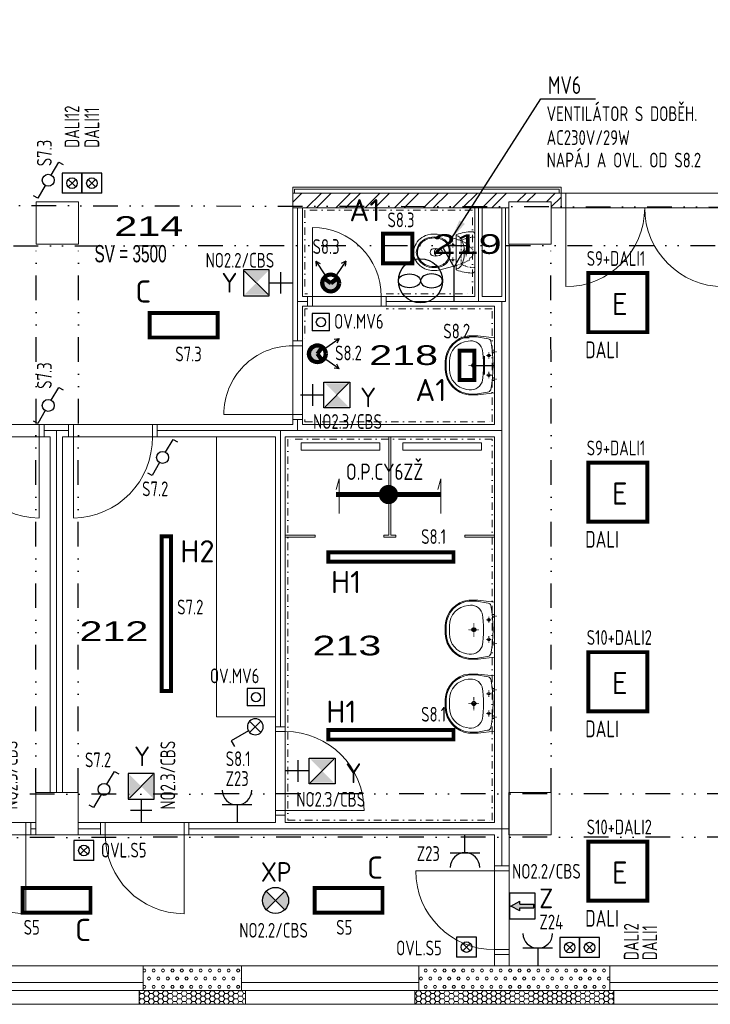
# Model space of a CAD drawing. Extents: x 171565 to 840288, y -737149 to -289557.
# Tile 15 of 59: x 418849 to 425862, y -377009 to -367008. Entities that reach past the tile are written whole.
import ezdxf
from ezdxf.enums import TextEntityAlignment as Align

# ---------------------------------------------------------------- set-up
doc = ezdxf.new("R2010")
doc.units = 0
doc.header["$MEASUREMENT"] = 0
doc.header["$PDMODE"] = 1
for name, pattern in [('CONTINOUS', [0]), ('DASHED1', [1, 0.3, -0.4, 0.3]), ('DIVIDE2', [0.625, 0.25, -0.125, 0, -0.125, 0, -0.125]), ('DOTDASH', [1, 0.3, -0.2, 0, -0.2, 0.3])]:
    doc.linetypes.add(name, pattern=pattern)
for name, color, linetype in [('0_stavba', 7, 'Continuous'), ('3-ZDI_NADP', 1, 'DIVIDE2'), ('E1', 3, 'Continuous'), ('legenda', 1, 'Continuous')]:
    doc.layers.add(name, color=color, linetype=linetype)
doc.styles.add('ad_popis', font='isocpeur.ttf')
doc.styles.add('isocp', font='isocp.shx')
doc.styles.add('ISOCPEUR_4', font='isocpeur.ttf', dxfattribs={"height": 1.8})
doc.styles.add('ROMANS', font='ROMANS.shx')
doc.styles.add('SPIRITTXTSTYLE1', font='ROMAN')
doc.styles.add('SPIRITTXTSTYLE2', font='ARIALUNI.TTF')
doc.linetypes.add('TEPIZL3', pattern='A,0,-1,[9,DSP.shx,S=0.005714,R=0,X=-1,Y=0],0', length=1)
doc.dimstyles.new('QP Stavba_100', dxfattribs={"dimscale": 100, "dimtxt": 2, "dimasz": 2, "dimexe": 1.2, "dimexo": 5, "dimgap": 1.2, "dimtad": 1, "dimdec": 0, "dimrnd": 1, "dimdsep": 46, "dimtxsty": 'ROMANS', "dimblk": 'ARCHTICK', "dimcen": 3, "dimdle": 1.2, "dimclrd": 8, "dimclre": 8, "dimclrt": 3, "dimaunit": 1, "dimadec": 1, "dimazin": 3, "dimtfac": 1, "dimtdec": 0, "dimtmove": 2, "dimatfit": 2, "dimfxl": 1.2, "dimtolj": 1, "dimlwd": -1, "dimlwe": -1, "dimarcsym": 0})
pattern_1 = [(0, (737622.32, -247584.22), (47.625, 82.488914), [15.875, -79.375]), (0, (737622.32, -247556.72), (47.625, 82.488914), [15.875, -79.375]), (60.000002, (737638.2, -247584.22), (-47.625, 82.488914), [15.875, -79.375]), (120.000003, (737622.32, -247584.22), (-95.25, -3e-06), [15.875, -79.375]), (60.000002, (737614.39, -247570.47), (-47.625, 82.488914), [15.875, -79.375]), (120.000003, (737646.14, -247570.47), (-95.25, -3e-06), [15.875, -79.375])]
pattern_2 = [(0, (737622.324, -247584.223), (47.625, 27.4963055), [-63.5, 31.75]), (60.000002, (737622.324, -247584.223), (-1.7e-06, 54.9926147), [31.75, -63.5]), (120.000003, (737622.324, -247584.223), (-47.625, 27.4963055), [-63.5, 31.75])]

# ---------------------------------------------------------------- blocks, each defined once
blk = doc.blocks.new('A$C07EB225B')
at = {"color": 60, "linetype": 'Continuous', "const_width": 74.8}
blk.add_lwpolyline([(-37.6, 37.6, -1), (37.6, 37.6, -1)], format="xyb", close=True, dxfattribs=at)
at = {"color": 60, "linetype": 'Continuous', "const_width": 37.5}
blk.add_lwpolyline([(-409.5, 37.6), (409.5, 37.6)], dxfattribs=at)
at = {"layer": 'E1', "color": 60, "style": 'isocp', "width": 0.85}
blk.add_text('O.P.CY6ZŽ', height=127.5, dxfattribs=at).set_placement((-332.2, 152.1))
blk = doc.blocks.new('A$C3A6A1656')
at = {"color": 3}
blk.add_circle((-224, 0), 224, dxfattribs=at)
at = {"color": 5}
blk.add_ellipse((-336, 0), major_axis=(-112, 0), ratio=0.628474, dxfattribs=at)
at = {"color": 5, "extrusion": (0, 0, -1)}
blk.add_ellipse((-112, 0), major_axis=(112, 0), ratio=0.628474, dxfattribs=at)
blk = doc.blocks.new('S5')
at = {"color": 3, "linetype": 'Continuous'}
for p, q in [((-2.000003, 4.000007), (-2.000003, 0)), ((2.000003, 4.000007), (-2.000003, 4.000007)), ((2.000003, 0), (2.000003, 4.000007)), ((2.000003, 0), (-2.000003, 0))]:
    blk.add_line(p, q, dxfattribs=at)
blk.add_circle((0, 2.000003), 1.066667, dxfattribs=at)
at = {"color": 7, "linetype": 'Continuous'}
for p in [(0, 4.000007), (-2.000003, 2.000003), (0, 0), (2.000003, 2.000003)]:
    blk.add_point(p, dxfattribs=at)
at = {"color": 7, "linetype": 'Continuous', "flags": 8}
blk.add_attdef('POPIS', text='', height=2, dxfattribs=at).set_placement((0, 7), align=Align.MIDDLE)
at = {"color": 7, "linetype": 'Continuous', "flags": 1}
blk.add_attdef('ZARIZENI', (0, 1.2), '', height=2, dxfattribs=at)
blk = doc.blocks.new('V5')
at = {"color": 3, "linetype": 'Continuous'}
for p, q in [((4.800003, 0), (7.398087, 1.5)), ((0, 0), (4.800003, 0)), ((4.800003, 0), (7.398087, -1.5))]:
    blk.add_line(p, q, dxfattribs=at)
at = {"color": 7, "linetype": 'Continuous'}
for tag, p, flags in [('ZARIZENI', (0, 0), 1), ('POPIS', (8, -1), 8)]:
    blk.add_attdef(tag, p, '', height=2, dxfattribs=dict(at, flags=flags))
blk = doc.blocks.new('POHYB')
at = {"linetype": 'Continuous', "lineweight": 100}
blk.add_hatch(color=3, dxfattribs=at).paths.add_polyline_path([(215967, -8883), (215857, -8802, 0.159322), (215830, -8883, 1), (216104, -8883, 0.159322), (216078, -8802)])
at = {"color": 7, "linetype": 'Continuous'}
for p, q in [((215722, -8526, -1040), (215874, -8747, -1040)), ((215722, -8526, -1040), (215796, -8565, -1040)), ((215722, -8526, -1040), (215732, -8609, -1040)), ((216213, -8526, -1040), (216060, -8747, -1040)), ((216213, -8526, -1040), (216139, -8565, -1040)), ((216213, -8526, -1040), (216203, -8609, -1040))]:
    blk.add_line(p, q, dxfattribs=at)
at = {"color": 3, "linetype": 'Continuous', "lineweight": 100}
for p in [(215857, -8802, -1040), (216078, -8802, -1040)]:
    blk.add_line(p, (215967, -8883, -1040), dxfattribs=at)
blk.add_circle((215967, -8883, -1040), 137, dxfattribs=at)
blk = doc.blocks.new('A$C39837C47')
at = {"color": 3}
for p, q in [((150, 180), (-150, 180)), ((0, 180), (0, 0))]:
    blk.add_line(p, q, dxfattribs=at)
blk.add_arc((0, 330), 150, 180, 0, dxfattribs=at)
blk = doc.blocks.new('A$C5A2F567D')
h = blk.add_hatch(color=30)
h.paths.add_polyline_path([(70.9, 70.9), (0, 0), (70.9, -70.9, 0.198912), (100.2, 0, 0.198912)])
h.paths.add_polyline_path([(0, 0), (-70.9, 70.9, 0.198912), (-100.2, 0, 0.198912), (-70.9, -70.9)])
at = {"color": 30}
for p, q in [((-70.9, -70.9), (70.9, 70.9)), ((-70.9, 70.9), (70.9, -70.9))]:
    blk.add_line(p, q, dxfattribs=at)
blk.add_circle((0, 0), 100.2, dxfattribs=at)
blk = doc.blocks.new('A$C73E1795E')
blk.add_hatch(color=30).paths.add_polyline_path([(206.6, -110), (130.9, -69), (130.9, -93.6), (12.1, -93.6), (12.1, -126.4), (130.9, -126.4), (130.9, -151)])
at = {"color": 30}
for p, q in [((0, 0), (0, -220)), ((220, 0), (0, 0)), ((220, -220), (220, 0)), ((130.9, -69), (206.6, -110)), ((130.9, -69), (130.9, -93.6)), ((130.9, -93.6), (12.1, -93.6)), ((12.1, -93.6), (12.1, -126.4)), ((130.9, -126.4), (12.1, -126.4)), ((206.6, -110), (130.9, -151)), ((130.9, -126.4), (130.9, -151)), ((0, -220), (220, -220))]:
    blk.add_line(p, q, dxfattribs=at)
blk = doc.blocks.new('A$C69940402')
h = blk.add_hatch(color=30)
h.paths.add_polyline_path([(210, -210), (210, -10), (110, -110)])
h.paths.add_polyline_path([(110, -110), (10, -10), (10, -210)])
at = {"color": 30}
for p, q in [((210, -10), (10, -210)), ((110, -220), (110, -418.6)), ((202.1, -315.8), (17.9, -315.8))]:
    blk.add_line(p, q, dxfattribs=at)
blk.add_lwpolyline([(0, 0), (0, -220), (220, -220), (220, 0)], close=True, dxfattribs=at)
blk = doc.blocks.new('Q18')
at = {"color": 3, "linetype": 'Continuous'}
for p, q in [((0.6, 2.239246), (2.099993, 4.837317)), ((2.099993, 4.837317), (2.96603, 4.337314))]:
    blk.add_line(p, q, dxfattribs=at)
at = {"color": 7, "linetype": 'Continuous'}
for p, q in [((0, 1.2), (-0.84853, 2.048526)), ((0, 1.2), (0.84853, 2.048526)), ((0.84853, 2.048526), (0, 1.2)), ((0, 1.2), (-0.84853, 0.351474)), ((0, 1.2), (0.84853, 0.351474))]:
    blk.add_line(p, q, dxfattribs=at)
at = {"color": 3, "linetype": 'Continuous'}
blk.add_circle((0, 1.2), 1.2, dxfattribs=at)
at = {"color": 7, "linetype": 'Continuous'}
blk.add_point((0, 2.4), dxfattribs=at)
at = {"color": 7, "linetype": 'Continuous', "flags": 8}
blk.add_attdef('POPIS', text='', height=2, dxfattribs=at).set_placement((0, 7), align=Align.MIDDLE)
at = {"color": 7, "linetype": 'Continuous', "flags": 1}
blk.add_attdef('ZARIZENI', (0, 1.2), '', height=2, dxfattribs=at)
blk = doc.blocks.new('A$C1E07043F')
at = {"color": 6}
for p, q in [((0, 206), (0, 0)), ((-92, 103), (92, 103))]:
    blk.add_line(p, q, dxfattribs=at)
at = {"layer": 'E1', "color": 6, "const_width": 40}
blk.add_lwpolyline([(150, 206), (-150, 206), (-150, 356), (150, 356)], close=True, dxfattribs=at)
blk = doc.blocks.new('S6')
at = {"color": 3, "linetype": 'Continuous'}
for p, q in [((-2.000003, 4.000007), (-2.000003, 0)), ((2.000003, 4.000007), (-2.000003, 4.000007)), ((2.000003, 0), (2.000003, 4.000007)), ((2.000003, 0), (-2.000003, 0))]:
    blk.add_line(p, q, dxfattribs=at)
at = {"color": 7, "linetype": 'Continuous'}
for p, q in [((-0.754245, 2.754235), (0, 2.000003)), ((0, 2.000003), (-0.754245, 2.754235)), ((-0.754245, 1.245758), (0, 2.000003)), ((0, 2.000003), (-0.754245, 1.245758)), ((0.754245, 2.754235), (0, 2.000003)), ((0, 2.000003), (0.754245, 2.754235)), ((0, 2.000003), (0.754245, 1.245758))]:
    blk.add_line(p, q, dxfattribs=at)
blk.add_circle((0, 2.000003), 1.066667, dxfattribs=at)
at = {"color": 7, "linetype": 'Continuous', "flags": 8}
blk.add_attdef('POPIS', text='', height=2, dxfattribs=at).set_placement((0, 7), align=Align.MIDDLE)
at = {"color": 7, "linetype": 'Continuous', "flags": 1}
blk.add_attdef('ZARIZENI', (0, 2.4), '', height=2, dxfattribs=at)
blk = doc.blocks.new('Q3')
at = {"color": 3, "linetype": 'Continuous'}
for p, q in [((0.599998, 2.239246), (2.099998, 4.837314)), ((2.099998, 4.837314), (2.96603, 4.337314)), ((-0.599998, 0.160754), (-2.099998, -2.437314)), ((-2.099998, -2.437314), (-2.966019, -1.937314))]:
    blk.add_line(p, q, dxfattribs=at)
blk.add_circle((0, 1.2), 1.2, dxfattribs=at)
at = {"color": 7, "linetype": 'Continuous'}
blk.add_point((0, 2.4), dxfattribs=at)
at = {"color": 7, "linetype": 'Continuous', "flags": 8}
blk.add_attdef('POPIS', text='', height=2, dxfattribs=at).set_placement((0, 7), align=Align.MIDDLE)
at = {"color": 7, "linetype": 'Continuous', "flags": 1}
blk.add_attdef('ZARIZENI', (0, 1.2), '', height=2, dxfattribs=at)
blk = doc.blocks.new('_ARCHTICK')
at = {"color": 0, "linetype": 'ByBlock', "const_width": 0.15}
blk.add_lwpolyline([(-0.5, -0.5), (0.5, 0.5)], dxfattribs=at)

msp = doc.modelspace()

# ---------------------------------------------------------------- hatches: boundary and pattern name
at = {"layer": '0_stavba', "linetype": 'Continuous', "lineweight": 0, "ltscale": 300}
h = msp.add_hatch(dxfattribs=at)
h.set_pattern_fill('ZDIVKER', color=256, scale=5.55625, style=0, pattern_type=2)
h.set_pattern_definition([(45, (737622.32, -247584.22), (-148.49243, 148.49243), []), (45, (737721.32, -247584.22), (-148.49243, 148.49243), [])])
h.paths.add_polyline_path([(421621, -368769), (421621, -368919), (423816, -368919), (423816, -368859), (424246, -368859), (424246, -368919), (424346, -368919), (424346, -368769)], flags=0)
h = msp.add_hatch(dxfattribs=at)
h.set_pattern_fill('PORBET', color=256, scale=15.875, style=0, pattern_type=2)
h.set_pattern_definition(pattern_1)
h.paths.add_polyline_path([(420101, -376619), (420101, -376869), (421101, -376869), (421101, -376619)], flags=0)
h = msp.add_hatch(dxfattribs=at)
h.set_pattern_fill('PORBET', color=256, scale=15.875, style=0, pattern_type=2)
h.set_pattern_definition(pattern_1)
h.paths.add_polyline_path([(424841, -376869), (424841, -376619), (423821, -376619), (423671, -376619), (422901, -376619), (422901, -376869)], flags=0)
h = msp.add_hatch(dxfattribs=at)
h.set_pattern_fill('PLASTEV', color=256, scale=31.75, style=0, pattern_type=2)
h.set_pattern_definition(pattern_2)
h.paths.add_polyline_path([(421141, -377009), (421141, -376869), (420061, -376869), (420061, -377009)], flags=0)
h = msp.add_hatch(dxfattribs=at)
h.set_pattern_fill('PLASTEV', color=256, scale=31.75, style=0, pattern_type=2)
h.set_pattern_definition(pattern_2)
h.paths.add_polyline_path([(422861, -376869), (422861, -377009), (424881, -377009), (424881, -376869)], flags=0)

# ---------------------------------------------------------------- linework, layer by layer
for p, q in [((424346, -368709, -2548), (421621, -368709, -2548)), ((421621, -368769, -2548), (421621, -368709, -2548)), ((424326, -368729, -2548), (421641, -368729, -2548)), ((421641, -368769, -2548), (421641, -368729, -2548)), ((424326, -368769, -2548), (424326, -368729, -2548)), ((424346, -368769, -2548), (424346, -368709, -2548)), ((424396, -368769, -2548), (421621, -368769, -2548)), ((421621, -368769, -2548), (421621, -368869, -2548)), ((421621, -368919, -2548), (421621, -368769, -2548)), ((424396, -368919, -2548), (424396, -368769, -2548)), ((419446, -368859, -2548), (419016, -368859, -2548)), ((419016, -368859, -2548), (419016, -369289, -2548)), ((419446, -369289, -2548), (419446, -368859, -2548)), ((421621, -368919, -2548), (421721, -368919, -2548)), ((421621, -368919, -2548), (421621, -370319, -2548)), ((423471, -368919, -2548), (421721, -368919, -2548)), ((421721, -368919, -2548), (421721, -369819, -2548)), ((423471, -368919, -2548), (423546, -368919, -2548)), ((423471, -368919, -2548), (423471, -369819, -2548)), ((423546, -368919, -2548), (423546, -369819, -2548)), ((423746, -368919, -2548), (423546, -368919, -2548)), ((423746, -368919, -2548), (423816, -368919, -2548)), ((423746, -368919, -2548), (423746, -369819, -2548)), ((424246, -368859, -2548), (423816, -368859, -2548)), ((423816, -368859, -2548), (423816, -369289, -2548)), ((424246, -369289, -2548), (424246, -368859, -2548)), ((424396, -368919, -2548), (424246, -368919, -2548)), ((424396, -368919, -2548), (424396, -369719, -2548)), ((421821, -369819, -2548), (421821, -369119, -2548)), ((419016, -369289, -2548), (419446, -369289, -2548)), ((423816, -369289, -2548), (424246, -369289, -2548)), ((423821, -369289, -2548), (423821, -375654, -2548)), ((421821, -369819, -2548), (421721, -369819, -2548)), ((421821, -369819, -3448), (422521, -369819, -3448)), ((421821, -369919, -2548), (421821, -369819, -2548)), ((423471, -369819, -2548), (422521, -369819, -2548)), ((422521, -369919, -2548), (422521, -369819, -2548)), ((423746, -369819, -2548), (423546, -369819, -2548)), ((421821, -369919, -2548), (421721, -369919, -2548)), ((421721, -369919, -2548), (421721, -370319, -2548)), ((421821, -369919, -3448), (422521, -369919, -3448)), ((423671, -369919, -2548), (422521, -369919, -2548)), ((423671, -369919, -2548), (423671, -371119, -2548)), ((421621, -371019, -3448), (421621, -370319, -3448)), ((421721, -370319, -2548), (421621, -370319, -2548)), ((421721, -371019, -3448), (421721, -370319, -3448)), ((421621, -371019, -2548), (420921, -371019, -2548)), ((421721, -371019, -2548), (421621, -371019, -2548)), ((421621, -371019, -2548), (421621, -371119, -2548)), ((421721, -371019, -2548), (421721, -371119, -2548)), ((419396, -371119, -2548), (419046, -371119, -2548)), ((419046, -371244, -2548), (419046, -371119, -2548)), ((419396, -371244, -2548), (419396, -371119, -2548)), ((421621, -371119, -2548), (420196, -371119, -2548)), ((420196, -371244, -2548), (420196, -371119, -2548)), ((423671, -371119, -2548), (421721, -371119, -2548)), ((419046, -371244, -2548), (419046, -372069, -2548)), ((419158, -371244, -2548), (419046, -371244, -2548)), ((419158, -371244, -2548), (419158, -374859, -2548)), ((419283, -371244, -2548), (419283, -374859, -2548)), ((419396, -371244, -2548), (419283, -371244, -2548)), ((419396, -371244, -2548), (419396, -372069, -2548)), ((421446, -371244, -2548), (420196, -371244, -2548)), ((420846, -374089, -2548), (420846, -371244, -2548)), ((421446, -371244, -2548), (421446, -374239, -2548)), ((423671, -371244, -2548), (421546, -371244, -2548)), ((421546, -371244, -2548), (421546, -374239, -2548)), ((422598, -371244, -2548), (422598, -372244, -2548)), ((422618, -371244, -2548), (422618, -372244, -2548)), ((423671, -371244, -2548), (423671, -375164, -2548)), ((422507, -371307, -2548), (421707, -371307, -2548)), ((421707, -371307, -2548), (421707, -371382, -2548)), ((422507, -371382, -2548), (422507, -371307, -2548)), ((423540, -371307, -2548), (422740, -371307, -2548)), ((422740, -371307, -2548), (422740, -371382, -2548)), ((423540, -371382, -2548), (423540, -371307, -2548)), ((421707, -371382, -2548), (422507, -371382, -2548)), ((422740, -371382, -2548), (423540, -371382, -2548)), ((422092, -371670, -2548), (422062, -371779, -2548)), ((422092, -372022, -2548), (422092, -371670, -2548)), ((423125, -371670, -2548), (423096, -371779, -2548)), ((423125, -372022, -2548), (423125, -371670, -2548)), ((421546, -372244, -2548), (421848, -372244, -2548)), ((421848, -372244, -2548), (421848, -372264, -2548)), ((422548, -372244, -2548), (422598, -372244, -2548)), ((422548, -372244, -2548), (422548, -372264, -2548)), ((422618, -372244, -2548), (422668, -372244, -2548)), ((422668, -372244, -2548), (422668, -372264, -2548)), ((423368, -372244, -2548), (423671, -372244, -2548)), ((423368, -372244, -2548), (423368, -372264, -2548)), ((421546, -372264, -2548), (421848, -372264, -2548)), ((422548, -372264, -2548), (422668, -372264, -2548)), ((423368, -372264, -2548), (423671, -372264, -2548)), ((421446, -374089, -2548), (420846, -374089, -2548)), ((421546, -374239, -2548), (421446, -374239, -2548)), ((419441, -374859, -2548), (419011, -374859, -2548)), ((419011, -374859, -2548), (419011, -375289, -2548)), ((419441, -375289, -2548), (419441, -374859, -2548)), ((424246, -374859, -2548), (423816, -374859, -2548)), ((423816, -374859, -2548), (423816, -375289, -2548)), ((424246, -375289, -2548), (424246, -374859, -2548)), ((421446, -375039, -2548), (421446, -375164, -2548)), ((421546, -375039, -2548), (421446, -375039, -2548)), ((421546, -375039, -2548), (422346, -375039, -2548)), ((421546, -375039, -2548), (421546, -375164, -2548)), ((418911, -375164, -2548), (419011, -375164, -2548)), ((418911, -375164, -2548), (418911, -375289, -2548)), ((419441, -375164, -2548), (419718, -375164, -2548)), ((419718, -375164, -2548), (419718, -375289, -2548)), ((420518, -375164, -2548), (421446, -375164, -2548)), ((420518, -375164, -2548), (420518, -375289, -2548)), ((421546, -375164, -2548), (423671, -375164, -2548)), ((418911, -375289, -2548), (418911, -376089, -2548)), ((418911, -375289, -2548), (419718, -375289, -2548)), ((419011, -375289, -2548), (419441, -375289, -2548)), ((420518, -375289, -2548), (420518, -376089, -2548)), ((420518, -375289, -2548), (423671, -375289, -2548)), ((423671, -375289, -2548), (423671, -375654, -2548)), ((423816, -375289, -2548), (424246, -375289, -2548)), ((423671, -375654, -2548), (422871, -375654, -2548)), ((423821, -375654, -2548), (423671, -375654, -2548)), ((423821, -376454, -2548), (423671, -376454, -2548)), ((423671, -376454, -2548), (423671, -376619, -2548)), ((423821, -376454, -2548), (423821, -376619, -2548)), ((420101, -376619, -76), (418301, -376619, -76)), ((420101, -376619, -2548), (421101, -376619, -2548)), ((420101, -376619, -2548), (420101, -376869, -2548)), ((422901, -376619, -76), (421101, -376619, -76)), ((421101, -376619, -2548), (421101, -376869, -2548)), ((422901, -376619, -2548), (423671, -376619, -2548)), ((422901, -376619, -2548), (422901, -376869, -2548)), ((423671, -376619, -76), (423821, -376619, -76)), ((423821, -376619, -2548), (424841, -376619, -2548)), ((426641, -376619, -76), (424841, -376619, -76)), ((424841, -376619, -2548), (424841, -376869, -2548)), ((420101, -376789, -76), (418301, -376789, -76)), ((422901, -376789, -76), (421101, -376789, -76)), ((426641, -376789, -76), (424841, -376789, -76)), ((420101, -376869, -76), (418301, -376869, -76)), ((420061, -376869, -2548), (421141, -376869, -2548)), ((420061, -376869, -2548), (420061, -377009, -2548)), ((422901, -376869, -76), (421101, -376869, -76)), ((421141, -376869, -2548), (421141, -377009, -2548)), ((422861, -376869, -2548), (424881, -376869, -2548)), ((422861, -376869, -2548), (422861, -377009, -2548)), ((426641, -376869, -76), (424841, -376869, -76)), ((424881, -376869, -2548), (424881, -377009, -2548)), ((418341, -377009, -76), (420061, -377009, -76)), ((420061, -377009, -2548), (421141, -377009, -2548)), ((421141, -377009, -76), (422861, -377009, -76)), ((422861, -377009, -2548), (424881, -377009, -2548)), ((424881, -377009, -76), (426601, -377009, -76))]:
    msp.add_line(p, q, dxfattribs=at)
at = {"layer": '0_stavba', "linetype": 'Continuous', "lineweight": 0, "ltscale": 304.799988}
for p, q in [((424346, -368769, -3448), (424346, -368919, -3448)), ((421771, -369819, -3448), (421771, -369919, -3448)), ((422571, -369819, -3448), (422571, -369919, -3448)), ((421621, -370269, -3448), (421721, -370269, -3448)), ((419096, -371119, -3448), (419096, -371244, -3448)), ((419346, -371119, -3448), (419346, -371244, -3448)), ((420246, -371119, -3448), (420246, -371244, -3448)), ((421621, -371069, -3448), (421721, -371069, -3448)), ((421546, -374189, -3448), (421446, -374189, -3448)), ((421546, -375089, -3448), (421446, -375089, -3448)), ((418961, -375164, -3448), (418961, -375289, -3448)), ((419668, -375164, -3448), (419668, -375289, -3448)), ((420568, -375164, -3448), (420568, -375289, -3448)), ((423821, -375604, -3448), (423671, -375604, -3448)), ((423821, -376504, -3448), (423671, -376504, -3448))]:
    msp.add_line(p, q, dxfattribs=at)
at = {"layer": '0_stavba', "linetype": 'Continuous', "lineweight": 0, "ltscale": 600}
for p, q in [((424396, -368769, -3448), (425996, -368769, -3448)), ((424396, -368919, -3448), (425996, -368919, -3448))]:
    msp.add_line(p, q, dxfattribs=at)
at = {"layer": '0_stavba', "linetype": 'TEPIZL3', "lineweight": 0, "ltscale": 30}
for p, q in [((421671, -370269, -2548), (421671, -368919, -2548)), ((423508, -368919, -2548), (423508, -369869, -2548)), ((423781, -368919, -2548), (423781, -369869, -2548)), ((421771, -369869, -2548), (421671, -369869, -2548)), ((422571, -369869, -2548), (423781, -369869, -2548)), ((423746, -375604, -2548), (423746, -369869, -2548)), ((421671, -371069, -2548), (421671, -371182, -2548)), ((419346, -371182, -2548), (419096, -371182, -2548)), ((419221, -371182, -2548), (419221, -374859, -2548)), ((420246, -371182, -2548), (423746, -371182, -2548)), ((421496, -374189, -2548), (421496, -371182, -2548)), ((418961, -375227, -2548), (419011, -375227, -2548)), ((419668, -375227, -2548), (419441, -375227, -2548)), ((420568, -375227, -2548), (423816, -375227, -2548))]:
    msp.add_line(p, q, dxfattribs=at)
at = {"layer": '0_stavba', "linetype": 'DOTDASH', "lineweight": 0, "ltscale": 250}
for p, q in [((423446, -368944, 900), (421746, -368944, 900)), ((421746, -368944, 900), (421746, -369794, 900)), ((423446, -369794, 900), (423446, -368944, 900)), ((421746, -369794, 900), (421771, -369794, 900)), ((422571, -369794, 900), (423446, -369794, 900)), ((421771, -369944, 900), (421746, -369944, 900)), ((421746, -369944, 900), (421746, -370269, 900)), ((423646, -369944, 900), (422571, -369944, 900)), ((423646, -371094, 900), (423646, -369944, 900)), ((421746, -371069, 900), (421746, -371094, 900)), ((421746, -371094, 900), (423646, -371094, 900)), ((423646, -371269, 900), (421571, -371269, 900)), ((421571, -371269, 900), (421571, -375139, 900)), ((423646, -375139, 900), (423646, -371269, 900)), ((421571, -375139, 900), (423646, -375139, 900))]:
    msp.add_line(p, q, dxfattribs=at)
at = {"layer": '0_stavba', "linetype": 'DASHED1', "lineweight": 0, "ltscale": 20}
for p, q in [((423270, -369293, -3448), (423223, -369293, -3448)), ((423246, -369263, -3448), (423246, -369323, -3448)), ((423382, -369336, -3448), (423382, -369409, -3448)), ((423271, -369448, -3448), (423221, -369448, -3448)), ((423246, -369424, -3448), (423246, -369477, -3448)), ((423348, -369371, -3448), (423419, -369371, -3448))]:
    msp.add_line(p, q, dxfattribs=at)
at = {"layer": '0_stavba', "linetype": 'DASHED1', "lineweight": 0, "ltscale": 14.000001}
for p, q in [((423638, -370419, -3448), (423586, -370419, -3448)), ((423613, -370387, -3448), (423613, -370452, -3448)), ((423694, -370380, -3448), (423646, -370380, -3448)), ((423512, -370519, -3448), (423402, -370519, -3448)), ((423461, -370456, -3448), (423461, -370588, -3448)), ((423638, -370619, -3448), (423586, -370619, -3448)), ((423613, -370586, -3448), (423613, -370652, -3448)), ((423694, -370659, -3448), (423646, -370659, -3448)), ((423461, -373141, -3448), (423461, -373273, -3448)), ((423638, -373104, -3448), (423586, -373104, -3448)), ((423613, -373072, -3448), (423613, -373137, -3448)), ((423694, -373065, -3448), (423646, -373065, -3448)), ((423512, -373204, -3448), (423402, -373204, -3448)), ((423638, -373304, -3448), (423586, -373304, -3448)), ((423613, -373271, -3448), (423613, -373337, -3448)), ((423694, -373344, -3448), (423646, -373344, -3448)), ((423613, -373822, -3448), (423613, -373887, -3448)), ((423694, -373815, -3448), (423646, -373815, -3448)), ((423461, -373891, -3448), (423461, -374023, -3448)), ((423638, -373854, -3448), (423586, -373854, -3448)), ((423512, -373954, -3448), (423402, -373954, -3448)), ((423613, -374021, -3448), (423613, -374087, -3448)), ((423638, -374054, -3448), (423586, -374054, -3448)), ((423694, -374094, -3448), (423646, -374094, -3448))]:
    msp.add_line(p, q, dxfattribs=at)
at = {"layer": '0_stavba', "linetype": 'Continuous', "lineweight": 0}
for p, q in [((423671, -370365, -3448), (423646, -370365, -3448)), ((423671, -370393, -3448), (423651, -370393, -3448)), ((423671, -370645, -3448), (423646, -370645, -3448)), ((423671, -370672, -3448), (423651, -370672, -3448)), ((423671, -373050, -3448), (423646, -373050, -3448)), ((423671, -373078, -3448), (423651, -373078, -3448)), ((423671, -373330, -3448), (423646, -373330, -3448)), ((423671, -373357, -3448), (423651, -373357, -3448)), ((423671, -373800, -3448), (423646, -373800, -3448)), ((423671, -373828, -3448), (423651, -373828, -3448)), ((423671, -374080, -3448), (423646, -374080, -3448)), ((423671, -374107, -3448), (423651, -374107, -3448))]:
    msp.add_line(p, q, dxfattribs=at)
at = {"layer": '0_stavba', "linetype": 'Continuous', "lineweight": 0, "ltscale": 330}
for p, q in [((418246, -371119, -3448), (419046, -371119, -3448)), ((419396, -371119, -3448), (420196, -371119, -3448)), ((418246, -371244, -3448), (419046, -371244, -3448)), ((419396, -371244, -3448), (420196, -371244, -3448)), ((421446, -374239, -3448), (421446, -375039, -3448)), ((421546, -374239, -3448), (421546, -375039, -3448)), ((418111, -375164, -3448), (418911, -375164, -3448)), ((419718, -375164, -3448), (420518, -375164, -3448)), ((418111, -375289, -3448), (418911, -375289, -3448)), ((419718, -375289, -3448), (420518, -375289, -3448)), ((423671, -375654, -3448), (423671, -376454, -3448)), ((423821, -375654, -3448), (423821, -376454, -3448))]:
    msp.add_line(p, q, dxfattribs=at)
at = {"layer": '0_stavba', "linetype": 'Continuous', "lineweight": 0, "ltscale": 7, "elevation": -3448}
for points in [[(423281, -369235), (423119, -369193, 0.120198), (422992, -369193, 0.223955), (422864, -369303, 0.23388), (422864, -369444, 0.19794), (422981, -369544, 0.140172), (423119, -369548), (423281, -369506)], [(423221, -369368, 0.174099), (423193, -369272, 0.09079), (423154, -369238, 0.124463), (423058, -369215, 0.112921), (422962, -369238, 0.175053), (422891, -369316, 0.258811), (422891, -369426, 0.171883), (422962, -369503, 0.132088), (423058, -369526, 0.130329), (423154, -369503, 0.206732), (423215, -369423, 0.065592), (423221, -369372)], [(423211, -369369, 0.206576), (423173, -369265, 0.205237), (423038, -369226, 0.181771), (422932, -369272, 0.194255), (422888, -369363, 0.110799), (422898, -369422, 0.151845), (422967, -369495, 0.116294), (423058, -369516, 0.200993), (423173, -369476, 0.194141), (423211, -369375)], [(423471, -369193, 0.448493), (423441, -369161, 0.083491), (423287, -369191, 0.312202), (423281, -369200), (423281, -369541, 0.312175), (423287, -369551, 0.083488), (423441, -369581, 0.448493), (423471, -369548)], [(423050, -369334, -0.14759), (423129, -369346, -0.509098), (423129, -369394, -0.150241), (423051, -369408, -0.827552), (423046, -369334)]]:
    msp.add_lwpolyline(points, format="xyb", close=True, dxfattribs=at)
at = {"layer": '0_stavba', "linetype": 'DASHED1', "lineweight": 0, "ltscale": 20, "elevation": -3448}
for points in [[(423281, -369235, -0.049455), (423416, -369296, -0.054525), (423416, -369315, -0.662693), (423417, -369432, -0.076206), (423416, -369448, -0.000138), (423415, -369449, -0.04318), (423281, -369506)], [(423471, -369218, 0.170682), (423332, -369254), (423332, -369488, 0.170682), (423471, -369524)]]:
    msp.add_lwpolyline(points, format="xyb", close=True, dxfattribs=at)
at = {"layer": '0_stavba', "linetype": 'Continuous', "lineweight": 0, "ltscale": 7, "elevation": -3448}
msp.add_lwpolyline([(423083, -369333, 0.634876), (423085, -369408)], format="xyb", dxfattribs=at)
at = {"layer": '0_stavba', "linetype": 'Continuous', "lineweight": 0, "elevation": -3448}
for points in [[(423671, -370239), (423501, -370219), (423409, -370219, 0.373561), (423171, -370478), (423171, -370478), (423171, -370560, 0.372405), (423408, -370819), (423408, -370819), (423504, -370819), (423671, -370799)], [(423181, -370560, 0.391558), (423422, -370810), (423422, -370810), (423499, -370809), (423601, -370790, 0.356611), (423632, -370766, 0.100592), (423632, -370272, 0.324305), (423607, -370249), (423607, -370249), (423487, -370229), (423414, -370229, 0.37492), (423181, -370471), (423181, -370471)], [(423212, -370559, 0.370874), (423390, -370764, 0.391613), (423544, -370689, 0.096929), (423544, -370350, 0.384757), (423404, -370273, 0.392286), (423212, -370480), (423212, -370480)], [(423671, -372924), (423501, -372904), (423409, -372904, 0.373561), (423171, -373163), (423171, -373163), (423171, -373245, 0.372405), (423408, -373504), (423408, -373504), (423504, -373504), (423671, -373484)], [(423181, -373245, 0.391558), (423422, -373495), (423422, -373495), (423499, -373494), (423601, -373475, 0.356611), (423632, -373451, 0.100592), (423632, -372957, 0.324305), (423607, -372934), (423607, -372934), (423487, -372914), (423414, -372914, 0.37492), (423181, -373156), (423181, -373156)], [(423212, -373244, 0.370874), (423390, -373449, 0.391613), (423544, -373374, 0.096929), (423544, -373035, 0.384757), (423404, -372958, 0.392286), (423212, -373165), (423212, -373165)], [(423671, -373674), (423501, -373654), (423409, -373654, 0.373561), (423171, -373913), (423171, -373913), (423171, -373995, 0.372405), (423408, -374254), (423408, -374254), (423504, -374254), (423671, -374234)], [(423181, -373995, 0.391558), (423422, -374245), (423422, -374245), (423499, -374244), (423601, -374225, 0.356611), (423632, -374201, 0.100592), (423632, -373707, 0.324305), (423607, -373684), (423607, -373684), (423487, -373664), (423414, -373664, 0.37492), (423181, -373906), (423181, -373906)], [(423212, -373994, 0.370874), (423390, -374199, 0.391613), (423544, -374124, 0.096929), (423544, -373785, 0.384757), (423404, -373708, 0.392286), (423212, -373915), (423212, -373915)]]:
    msp.add_lwpolyline(points, format="xyb", close=True, dxfattribs=at)
at = {"layer": '0_stavba', "linetype": 'Continuous', "lineweight": 0, "ltscale": 7}
for centre, radius in [((423246, -369293, -3448), 9.27), ((423246, -369448, -3448), 8.9), ((423382, -369371, -3448), 17.1), ((423382, -369371, -3448), 13.6)]:
    msp.add_circle(centre, radius, dxfattribs=at)
at = {"layer": '0_stavba', "linetype": 'Continuous', "lineweight": 0}
for centre, radius in [((423613, -370419, -3448), 12.9), ((423461, -370519, -3448), 20.9), ((423461, -370519, -3448), 14.8), ((423613, -370619, -3448), 12.9), ((423613, -373104, -3448), 12.9), ((423461, -373204, -3448), 20.9), ((423461, -373204, -3448), 14.8), ((423613, -373304, -3448), 12.9), ((423613, -373854, -3448), 12.9), ((423461, -373954, -3448), 20.9), ((423461, -373954, -3448), 14.8), ((423613, -374054, -3448), 12.9)]:
    msp.add_circle(centre, radius, dxfattribs=at)
at = {"layer": '0_stavba', "linetype": 'Continuous', "lineweight": 0, "ltscale": 300}
for centre, radius, start, end in [((424396, -368919, -2548), 800, 270, 0), ((425996, -368919, -2548), 800, 180, 270), ((421821, -369819, -2548), 700, 0, 90), ((421621, -371019, -2548), 700, 90, 180.002), ((419058, -371257, -2548), 813, 179.1185, 269.1185), ((419383, -371257, -2548), 813, 270.8815, 0.8815), ((421546, -375039, -2548), 800, 0, 90), ((418911, -375289, -2548), 800, 180, 270), ((420518, -375289, -2548), 800, 180, 270), ((423671, -375654, -2548), 800, 180, 270)]:
    msp.add_arc(centre, radius, start, end, dxfattribs=at)
at = {"layer": '0_stavba', "linetype": 'Continuous', "lineweight": 0, "ltscale": 7}
msp.add_ellipse((423284, -369370, -3448), major_axis=(0, 169), ratio=0.478261, start_param=9.380208, end_param=12.611133, dxfattribs=at)
at = {"layer": '0_stavba', "linetype": 'Continuous', "lineweight": 0, "ltscale": 300}
for p in [(422107, -367008, -2548), (423140, -367008, -2548), (421546, -370302, -2548), (419226, -370737, -2548), (424031, -370737, -2548), (420118, -370952, -2548), (423671, -371717, -2548), (419201, -372532, -900), (422001, -372532, -900), (425741, -372532, -900)]:
    msp.add_point(p, dxfattribs=at)
at = {"layer": '0_stavba', "linetype": 'DOTDASH', "lineweight": 0, "ltscale": 250}
msp.add_point((422608, -368867, 900), dxfattribs=at)
at = {"layer": '0_stavba', "linetype": 'Continuous', "lineweight": 0, "ltscale": 250}
for p in [(421446, -370302, -3448), (421546, -370302, -3448), (420118, -370952, -3448), (420118, -370952, -3448), (423671, -371717, -3448), (423671, -371717, -3448)]:
    msp.add_point(p, dxfattribs=at)
at = {"layer": '0_stavba', "linetype": 'Continuous', "lineweight": 0, "ltscale": 304.799988}
for p in [(421546, -370302, -3448), (420118, -370952, -3448), (423671, -371717, -3448)]:
    msp.add_point(p, dxfattribs=at)
at = {"layer": '0_stavba', "linetype": 'Continuous', "lineweight": 0, "ltscale": 600}
msp.add_point((420688, -373499, 76), dxfattribs=at)
at = {"layer": '3-ZDI_NADP', "color": 7, "ltscale": 1000}
for p, q in [((405841, -368869, -1724), (430276, -368919, -1724)), ((406281, -369309, -1724), (429836, -369299, -1724)), ((419011, -374859, -1724), (419016, -369289, -1724)), ((419441, -374859, -1724), (419446, -369289, -1724)), ((424246, -374859, -1724), (424244, -369302, -1724)), ((429831, -374869, -1724), (406281, -374879, -1724)), ((429831, -375309, -1724), (405841, -375319, -1724))]:
    msp.add_line(p, q, dxfattribs=at)
at = {"layer": 'E1', "color": 6, "const_width": 40}
for points, elevation in [([(422837, -369482), (422537, -369482), (422537, -369182), (422837, -369182)], 408), ([(424624, -370182), (425224, -370182), (425224, -369582), (424624, -369582)], 734), ([(420170, -370236), (420170, -369986), (420860, -369986), (420860, -370236)], 664), ([(424624, -372107), (425224, -372107), (425224, -371507), (424624, -371507)], 996), ([(420385, -373828), (420385, -372256), (420290, -372256), (420290, -373828)], -298), ([(421982, -372514), (423254, -372514), (423254, -372419), (421982, -372419)], 452), ([(424624, -374032), (425224, -374032), (425224, -373432), (424624, -373432)], 1258), ([(421982, -374319), (423254, -374319), (423254, -374224), (421982, -374224)], 452), ([(424624, -375957), (425224, -375957), (425224, -375357), (424624, -375357)], 1520), ([(419568, -376079), (419568, -375829), (418878, -375829), (418878, -376079)], -486), ([(422533, -376079), (422533, -375829), (421843, -375829), (421843, -376079)], -486)]:
    msp.add_lwpolyline(points, close=True, dxfattribs=dict(at, elevation=elevation))

# ---------------------------------------------------------------- block references
at = {"layer": 'E1'}
for name, p, xscale, yscale, zscale in [('Q3', (419139, -368699, 900), 50.45625000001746, 50.45625000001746, 50.45625000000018), ('S6', (419380, -368769, 900), 50.45624999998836, 50.45624999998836, 50.45624999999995), ('S6', (419582, -368769, 900), 50.45624999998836, 50.45624999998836, 50.45624999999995), ('S5', (421908, -370168, 900), 43.875, 43.875, 43.875), ('Q3', (419139, -370987, 900), 50.45625000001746, 50.45625000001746, 50.45625000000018), ('Q3', (420300, -371515, 900), 50.45625000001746, 50.45625000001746, 50.45625000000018), ('S5', (421248, -373977, -1048), 43.875, 43.875, 43.875), ('Q3', (419705, -374887, 900), 50.45625000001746, 50.45625000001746, 50.45625000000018), ('S6', (419501, -375548, 900), 50.45624999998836, 50.45624999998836, 50.45624999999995), ('S6', (423386, -376529, -2548), 50.45624999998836, 50.45624999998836, 50.45625000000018), ('S6', (424434, -376534, 900), 50.45624999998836, 50.45624999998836, 50.45624999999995), ('S6', (424636, -376534, 900), 50.45624999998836, 50.45624999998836, 50.45624999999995)]:
    msp.add_blockref(name, p, dxfattribs=dict(at, xscale=xscale, yscale=yscale, zscale=zscale))
for name, p, xscale, yscale, zscale, rotation in [('V5', (423262, -369869, 452), 72.59892736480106, 72.59892736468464, 72.59892736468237, 90), ('Q18', (421322, -374190, 900), -67.27500000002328, 67.27500000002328, 67.27500000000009, 90), ('A$C73E1795E', (424084, -376142, -3448), 1.194007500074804, 1.194007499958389, 1.194007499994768, 180)]:
    msp.add_blockref(name, p, dxfattribs=dict(at, xscale=xscale, yscale=yscale, zscale=zscale, rotation=rotation))
msp.add_blockref('A$C3A6A1656', (423143, -369660, -1048), dxfattribs=at)
at = {"layer": 'E1', "color": 14, "yscale": 1.194007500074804, "zscale": 1.194007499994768}
for p, xscale, rotation in [((421121, -369812, 452), 1.194007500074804, 90), ((422201, -370952, -7795), -1.194007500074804, 270), ((422051, -374770, -3448), -1.194007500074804, 270)]:
    msp.add_blockref('A$C69940402', p, dxfattribs=dict(at, xscale=xscale, rotation=rotation))
at = {"layer": 'E1', "color": 7}
for name, p, xscale, yscale, zscale in [('POHYB', (287770, -364161, -5241), 0.6215625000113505, 0.6215625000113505, 0.6215625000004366), ('A$C5A2F567D', (421447, -375954, -5323), 1.32667500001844, 1.326674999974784, 1.326674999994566)]:
    msp.add_blockref(name, p, dxfattribs=dict(at, xscale=xscale, yscale=yscale, zscale=zscale))
at = {"layer": 'E1', "color": 7, "xscale": 0.6215625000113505, "yscale": 0.6215625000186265, "zscale": 0.6215625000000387, "rotation": 270}
msp.add_blockref('POHYB', (427393, -236164, -401), dxfattribs=at)
at = {"layer": 'E1', "color": 3, "linetype": 'Continuous', "lineweight": 0, "rotation": 90}
msp.add_blockref('A$C1E07043F', (423671, -370519, -3448), dxfattribs=at)
at = {"layer": 'E1', "color": 3, "linetype": 'CONTINOUS', "ltscale": 15, "xscale": 1.299999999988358, "yscale": 1.299999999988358, "zscale": 1.299999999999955}
msp.add_blockref('A$C07EB225B', (422594, -371880, 452), dxfattribs=at)
at = {"layer": 'E1', "color": 14, "xscale": 1.194007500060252, "yscale": 1.194007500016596, "zscale": 1.194007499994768}
msp.add_blockref('A$C69940402', (419951, -374664, -3448), dxfattribs=at)
at = {"layer": 'E1', "color": 4}
for p in [(421056, -375164, 452), (424110, -376619, 452)]:
    msp.add_blockref('A$C39837C47', p, dxfattribs=at)
at = {"layer": 'E1', "color": 4, "rotation": 180}
msp.add_blockref('A$C39837C47', (423371, -375289, 452), dxfattribs=at)

# ---------------------------------------------------------------- texts
at = {"layer": '0_stavba', "linetype": 'Continuous', "ltscale": 300, "style": 'SPIRITTXTSTYLE2', "width": 1.5}
for s, p in [('214', (419810, -369204, -1724)), ('219', (423044, -369387, -6071)), ('218', (422398, -370515, -1724)), ('212', (419456, -373319, -4348)), ('213', (421822, -373465, -1724))]:
    msp.add_text(s, height=200, dxfattribs=at).set_placement(p)
at = {"layer": 'E1', "color": 3, "style": 'isocp', "width": 0.8}
for s, height, p in [('MV6', 180, (424214, -367762, 600)), ('S8.3', 150, (422584, -369116, 973)), ('S8.3', 150, (421823, -369387, 973)), ('S9+DALI1', 150, (424607, -369508, 525)), ('OV.MV6', 150, (422042, -370147, -1826)), ('S8.2', 150, (423151, -370246, -3375)), ('S7.3', 150, (420429, -370478, 525)), ('S8.2', 150, (422052, -370468, 973)), ('S9+DALI1', 150, (424607, -371433, 787)), ('S7.2', 150, (420092, -371848, 525)), ('S8.1', 150, (422926, -372333, 525)), ('S7.2', 150, (420448, -373049, 525)), ('S10+DALI2', 150, (424607, -373358, 1049)), ('OV.MV6', 150, (420781, -373748, -2273)), ('S8.1', 150, (422926, -374138, 525)), ('S7.2', 150, (419512, -374601, 525)), ('S8.1', 150, (420941, -374590, 973)), ('Z23', 150, (420940, -374791, 2848)), ('S10+DALI2', 150, (424607, -375283, 1311)), ('OVL.S5', 150, (419674, -375518, 1950)), ('Z23', 150, (422881, -375553, 2848)), ('S5', 150, (418889, -376302, 37)), ('S5', 150, (422063, -376302, 37)), ('Z24', 150, (424127, -376248, 2848)), ('OVL.S5', 150, (422672, -376512, 1950))]:
    msp.add_text(s, height=height, dxfattribs=at).set_placement(p)
for s, p in [('DALI12', (419454, -368310, 761)), ('DALI11', (419656, -368310, 761)), ('S7.3', (419174, -368496, 761)), ('S7.3', (419174, -370757, 761)), ('DALI2', (425134, -376561, 374)), ('DALI1', (425322, -376561, 374))]:
    msp.add_text(s, height=150, rotation=90, dxfattribs=at).set_placement(p)
at = {"layer": 'E1', "color": 5, "style": 'isocp', "width": 0.8}
for s, height, p in [('VENTILÁTOR S DOBĚH.', 150, (424200, -368038, 600)), ('AC230V/29W', 150, (424200, -368280, 600)), ('NAPÁJ A OVL. OD S8.2', 150, (424200, -368509, 600)), ('DALI', 170, (424592, -370446, 434)), ('DALI', 170, (424592, -372371, 696)), ('DALI', 170, (424592, -374296, 958)), ('DALI', 170, (424592, -376221, 1220))]:
    msp.add_text(s, height=height, dxfattribs=at).set_placement(p)
at = {"layer": 'E1', "color": 6, "style": 'ISOCPEUR_4'}
for s, p in [('A1', (422197, -369055, -3371)), ('C', (420023, -369881, -5321)), ('E', (424862, -370009, -5059)), ('A1', (422867, -370882, -3371)), ('E', (424862, -371934, -4798)), ('H2', (420479, -372520, -6821)), ('H1', (422010, -372832, -5321)), ('E', (424862, -373859, -4536)), ('H1', (421961, -374149, -4874)), ('C', (422376, -375733, -5059)), ('E', (424862, -375784, -4274)), ('C', (419411, -376366, -5059))]:
    msp.add_text(s, height=225, dxfattribs=at).set_placement(p)
at = {"layer": 'E1', "color": 30, "style": 'isocp', "width": 0.8}
for s, p in [('NO2.2/CBS', (420737, -369526, 15)), ('NO2.3/CBS', (421829, -371164, 2214)), ('NO2.3/CBS', (421658, -375002, 3154)), ('NO2.2/CBS', (423850, -375733, 2639)), ('NO2.2/CBS', (421079, -376332, 2639))]:
    msp.add_text(s, height=150, dxfattribs=at).set_placement(p)
at = {"layer": 'E1', "color": 30, "linetype": 'ByBlock', "style": 'ad_popis', "width": 0.9}
for s, p in [('Y', (420898, -369779, -371)), ('Y', (422307, -370944, -8619)), ('Y', (420011, -374590, -824)), ('Y', (422157, -374762, -4271)), ('XP', (421298, -375765, -5323)), ('Z', (424125, -376033, -4123))]:
    msp.add_text(s, height=200, dxfattribs=at).set_placement(p)
at = {"layer": 'E1', "color": 30, "style": 'isocp', "width": 0.8}
for p in [(418827, -375031, 2214), (420428, -375031, 2214)]:
    msp.add_text('NO2.3/CBS', height=150, rotation=90, dxfattribs=at).set_placement(p)
at = {"layer": 'legenda', "color": 7, "linetype": 'Continuous', "lineweight": 0, "ltscale": 297.179993, "style": 'SPIRITTXTSTYLE1', "width": 0.666667}
msp.add_text('SV = 3500', height=175, dxfattribs=at).set_placement((419608, -369472, -2548))

# ---------------------------------------------------------------- leaders
at = {"layer": 'E1', "color": 5}
msp.add_leader([(423234, -369232), (424141, -367813), (424697, -367813)], dimstyle='QP Stavba_100', override={"dimasz": 2, "dimtad": 0, "dimclrd": 5}, dxfattribs=at)

doc.saveas('drawing.dxf')
